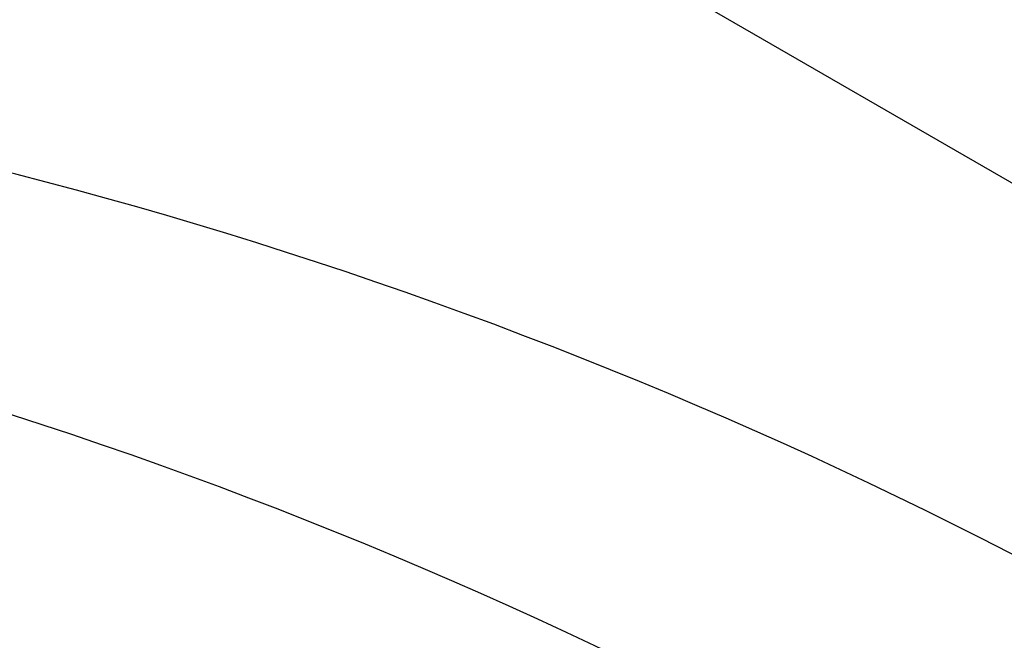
# Model space of a CAD drawing. Extents: x -19547 to -11561, y 2096 to 5601.
# Tile 8 of 168: x -19197 to -19181, y 3323 to 3334. Entities that reach past the tile are written whole.
import ezdxf

# ---------------------------------------------------------------- set-up
doc = ezdxf.new("R2010")
doc.units = 0
doc.header["$MEASUREMENT"] = 0
doc.layers.add('PIPING-VENT-ISO', color=3, linetype='CONTINUOUS')
doc.layers.add('TANK', color=2, linetype='CONTINUOUS')

msp = doc.modelspace()

# ---------------------------------------------------------------- linework, layer by layer
at = {"layer": 'PIPING-VENT-ISO'}
msp.add_line((-19189.794, 3336.571, 0), (-19023.908, 3240.797, 0), dxfattribs=at)
at = {"layer": 'TANK', "elevation": 0}
for points in [[(-19080.316, 3185.97, 0.049983), (-19078.948, 3201.304, 0.071312), (-19084.261, 3235.69, 0.017305), (-19088.458, 3247.932, 0.040291), (-19101.423, 3275.088, 0.057637), (-19127.125, 3309.529, 0.071312), (-19154.351, 3331.194, 0.106395), (-19185.209, 3341.344, 0.159299), (-19206.719, 3336.742), (-19212.146, 3333.609)], [(-19080.316, 3185.97, 0.049983), (-19078.948, 3201.304, 0.071312), (-19084.261, 3235.69, 0.017305), (-19088.458, 3247.932, 0.040291), (-19101.423, 3275.088, 0.057637), (-19127.125, 3309.529, 0.071312), (-19154.351, 3331.194, 0.106395), (-19185.209, 3341.344, 0.159299), (-19206.719, 3336.742), (-19212.146, 3333.609)], [(-19098.023, 3175.751, 0.03226), (-19097.463, 3186.192, 0.071312), (-19103.046, 3222.327, 0.019282), (-19108.017, 3236.64, 0.038312), (-19121.081, 3263.728, 0.044515), (-19141.184, 3292.276, 0.013151), (-19148.077, 3299.979, 0.071312), (-19176.687, 3322.746, 0.106395), (-19209.113, 3333.412, 0.149431), (-19230.476, 3329.284), (-19237.649, 3325.068), (-19239.26, 3317.955)], [(-19237.649, 3325.068, -0.16913), (-19213.814, 3330.632, -0.106395), (-19181.387, 3319.965, -0.071312), (-19152.777, 3297.199, -0.016688), (-19144.138, 3287.333, -0.040957), (-19125.782, 3260.947, -0.038238), (-19112.739, 3233.914, -0.019356), (-19107.747, 3219.546, -0.071312), (-19102.164, 3183.412, -0.032043), (-19102.716, 3173.04, -0.032043)]]:
    msp.add_lwpolyline(points, format="xyb", dxfattribs=at)

doc.saveas('drawing.dxf')
